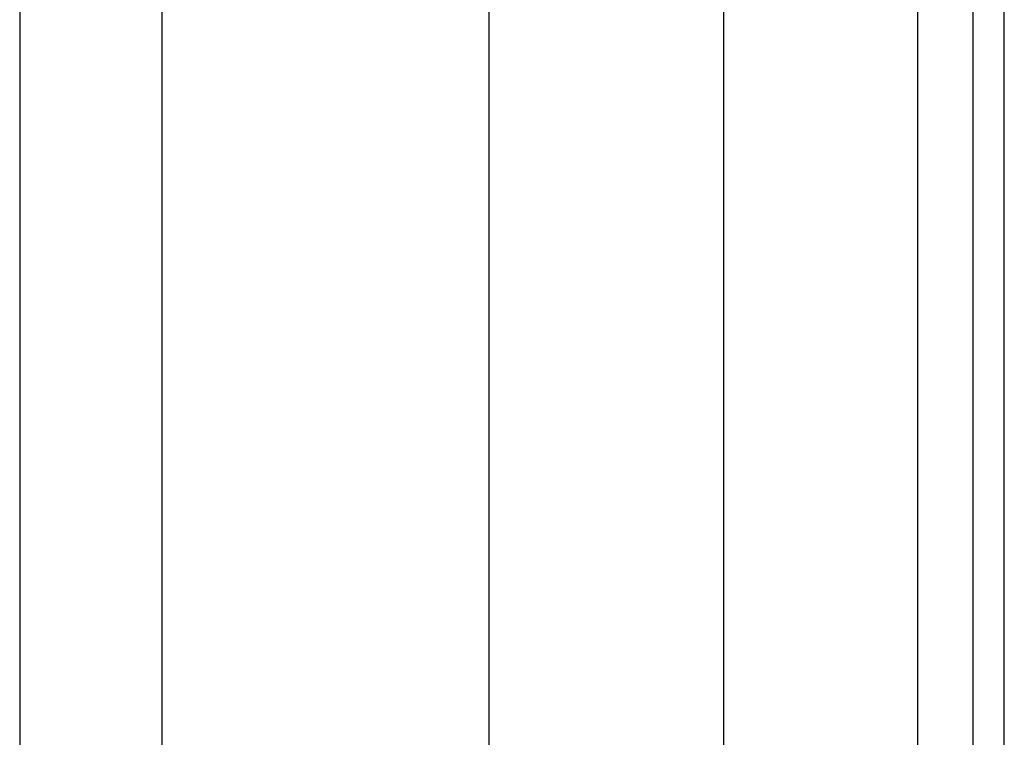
# Model space of a CAD drawing. Header units: inches. Extents: x 3.4 to 82.4, y 3.9 to 45.4.
# Tile 53 of 114: x 13.6 to 15.3, y 17.9 to 19.1. Entities that reach past the tile are written whole.
import ezdxf

# ---------------------------------------------------------------- set-up
doc = ezdxf.new("R2010")
doc.units = ezdxf.units.IN
doc.header["$MEASUREMENT"] = 0
doc.layers.add('Visible Edges(ANSI)', color=7, linetype='Continuous', lineweight=25)
doc.layers.add('Visible Tangent Edges(ANSI)', color=7, linetype='Continuous', lineweight=25)

msp = doc.modelspace()

# ---------------------------------------------------------------- linework, layer by layer
at = {"layer": 'Visible Edges(ANSI)'}
for p, q in [((14.4056, 12.5789), (14.4056, 27.0121)), ((14.7993, 26.197), (14.7993, 13.394)), ((15.2188, 25.854), (15.2188, 13.737)), ((15.2718, 13.737), (15.2718, 25.854)), ((13.6158, 21.8397), (13.6158, 17.7513)), ((13.855, 21.7537), (13.855, 17.8373))]:
    msp.add_line(p, q, dxfattribs=at)
at = {"layer": 'Visible Tangent Edges(ANSI)'}
msp.add_line((15.1258, 25.9253), (15.1258, 13.6657), dxfattribs=at)

doc.saveas('drawing.dxf')
